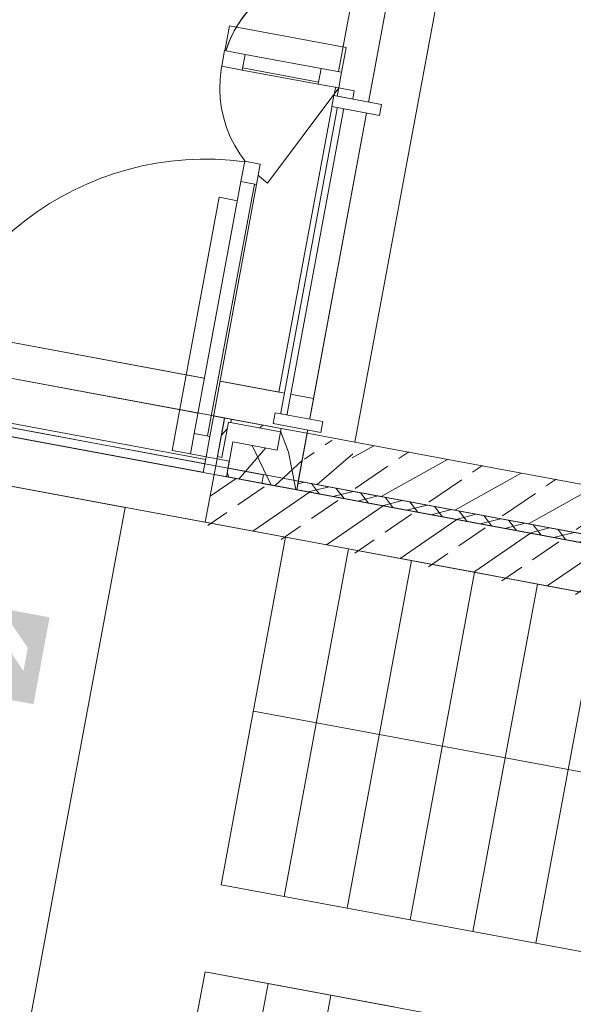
# Model space of a CAD drawing. Header units: metres. Extents: x 0 to 60282398, y -11592309 to 5708004.
# Tile 50 of 136: x 32353348.49 to 32353351, y 5707927.24 to 5707931.69. Entities that reach past the tile are written whole.
import ezdxf

# ---------------------------------------------------------------- set-up
doc = ezdxf.new("R2010")
doc.units = ezdxf.units.M
doc.header["$LTSCALE"] = 0.75
doc.set_wipeout_variables(frame=1)
doc.layers.get('0').update_dxf_attribs({"linetype": 'CONTINUOUS'})
for name, color, linetype, lineweight in [('10417023$0$#9_002_GES I Übersicht Erdgeschoss_1_101_Wand Aussen.A', 7, 'CONTINUOUS', 25), ('10417023$0$#9_002_GES I Übersicht Erdgeschoss_1_102_Wand Innen.A', 7, 'CONTINUOUS', 25), ('10417023$0$#9_002_GES I Übersicht Erdgeschoss_1_113_Türen.A', 7, 'CONTINUOUS', 25), ('10417023$0$#9_002_GES I Übersicht Erdgeschoss_1_115_Außentüren', 7, 'CONTINUOUS', 25), ('10417023$0$#9_002_GES I Übersicht Erdgeschoss_1_201_Aussenwandbekleidung.A', 7, 'CONTINUOUS', 25), ('10417023$0$#9_002_GES I Übersicht Erdgeschoss_1_210_Wärmedämmung', 7, 'CONTINUOUS', 25), ('10417023$0$#9_002_GES I Übersicht Erdgeschoss_1_607b_Brandschutz 1_100', 7, 'CONTINUOUS', 25), ('10417023$0$#9_002_GES I Übersicht Erdgeschoss_1_Neubau_102_Wand Innen.A', 7, 'CONTINUOUS', 25), ('10417023$0$#9_002_GES I Übersicht Erdgeschoss_1_Neubau_104_Decken.A', 7, 'CONTINUOUS', 25), ('10417023$0$#9_002_GES I Übersicht Erdgeschoss_1_Neubau_108_Treppen.A', 7, 'CONTINUOUS', 25), ('10417023$0$#9_002_GES I Übersicht Erdgeschoss_1_Neubau_110_Pfosten-Riegel.A', 7, 'CONTINUOUS', 25), ('10417023$0$#9_002_GES I Übersicht Erdgeschoss_1_Neubau_115_Außentüren', 7, 'CONTINUOUS', 25), ('10417023$0$#9_002_GES I Übersicht Erdgeschoss_1_Neubau_210_Wärmedämmung', 7, 'CONTINUOUS', 25), ('10417023$0$Keine', 7, 'CONTINUOUS', 13)]:
    doc.layers.add(name, color=color, linetype=linetype, lineweight=lineweight)
pattern_1 = [(44.99999999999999, (0, 0), (-0.1697056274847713, 0.1697056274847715), []), (44.99999999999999, (-0.08485281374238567, 0.08485281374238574), (-0.1697056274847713, 0.1697056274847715), [0.18, -0.05999999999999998])]
pattern_2 = [(-119.9999999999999, (0, 0), (-0.129903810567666, 0.07499999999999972), []), (-59.99999999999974, (0, 0), (0.1299038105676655, 0.0750000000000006), [])]
pattern_3 = [(134.9999999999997, (0, 0), (0.1060660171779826, 0.1060660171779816), []), (134.9999999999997, (-0.03535533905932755, -0.0353553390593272), (0.1060660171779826, 0.1060660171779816), [])]

# ---------------------------------------------------------------- blocks, each defined once
blk = doc.blocks.new('10417023$0$#9_MKO_LP5_ARC_GES_UP_00_002_P_G_modell (3D)')
at = {"layer": '10417023$0$#9_002_GES I Übersicht Erdgeschoss_1_101_Wand Aussen.A', "linetype": 'Continuous', "lineweight": 5, "true_color": 0xff0000}
h = blk.add_hatch(dxfattribs=at)
h.set_pattern_fill('#9_DÄMMUNG__HART_1_0001', color=1, style=0, pattern_type=2)
h.set_pattern_definition([(44.99999999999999, (0, 0), (-0.05656854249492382, 0.05656854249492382), []), (135.0000000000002, (0, 0), (0.05656854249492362, 0.056568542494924), [])])
h.paths.add_polyline_path([(-32353496.34409519, -5707790.51957689), (-32353496.34409519, -5707790.559532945), (-32353480.474228, -5707790.559532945), (-32353480.474228, -5707790.51957689)])
at = {"layer": '10417023$0$#9_002_GES I Übersicht Erdgeschoss_1_102_Wand Innen.A', "linetype": 'Continuous', "lineweight": 5, "true_color": 0xff0000}
h = blk.add_hatch(dxfattribs=at)
h.set_pattern_fill('#9_BETON__STAHLBETON_0001', color=1, style=0, pattern_type=2)
h.set_pattern_definition(pattern_1)
h.paths.add_polyline_path([(-32353496.34409519, -5707790.29957686), (-32353496.34409519, -5707790.51957689), (-32353496.12409516, -5707790.51957689), (-32353496.12409516, -5707790.29957686)])
at = {"layer": '10417023$0$#9_002_GES I Übersicht Erdgeschoss_1_210_Wärmedämmung', "linetype": 'Continuous', "lineweight": 5, "true_color": 0xff0000}
h = blk.add_hatch(dxfattribs=at)
h.set_pattern_fill('#9_DÄMMUNG__WEICH_0001', color=1, style=0, pattern_type=2)
h.set_pattern_definition(pattern_2)
h.paths.add_polyline_path([(-32353496.46409519, -5707790.399532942), (-32353496.66822793, -5707790.399532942), (-32353496.66822793, -5707790.559532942), (-32353496.46409519, -5707790.559532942)])
h = blk.add_hatch(dxfattribs=at)
h.set_pattern_fill('#9_DÄMMUNG__WEICH_0001', color=1, style=0, pattern_type=2)
h.set_pattern_definition(pattern_2)
h.paths.add_polyline_path([(-32353496.46409519, -5707790.399532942), (-32353496.46409519, -5707790.55957689), (-32353496.34409519, -5707790.55957689), (-32353496.34409519, -5707790.399532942)])
at = {"layer": '10417023$0$#9_002_GES I Übersicht Erdgeschoss_1_607b_Brandschutz 1_100', "linetype": 'Continuous', "lineweight": 0, "true_color": 0xff0000}
h = blk.add_hatch(color=1, dxfattribs=at)
h.paths.add_polyline_path([(-32353497.73922799, -5707791.33121242), (-32353497.73922799, -5707791.73121242), (-32353497.33922799, -5707791.73121242), (-32353497.33922799, -5707791.33121242)])
h.paths.add_polyline_path([(-32353497.53922799, -5707791.35621242), (-32353497.41125142, -5707791.484855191), (-32353497.41125142, -5707791.59120239), (-32353497.50371438, -5707791.498258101), (-32353497.50371438, -5707791.69926108), (-32353497.57474161, -5707791.69926108), (-32353497.57474161, -5707791.498258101), (-32353497.66720456, -5707791.59120239), (-32353497.66720456, -5707791.484855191)])
at = {"layer": '10417023$0$#9_002_GES I Übersicht Erdgeschoss_1_Neubau_102_Wand Innen.A', "linetype": 'Continuous', "lineweight": 5, "true_color": 0xff0000}
h = blk.add_hatch(dxfattribs=at)
h.set_pattern_fill('#9_BETON__STAHLBETON_0001', color=1, style=0, pattern_type=2)
h.set_pattern_definition(pattern_1)
h.paths.add_polyline_path([(-32353480.474228, -5707790.29957689), (-32353496.12409519, -5707790.29957689), (-32353496.12409519, -5707790.51957689), (-32353480.474228, -5707790.51957689)])
at = {"layer": '10417023$0$#9_002_GES I Übersicht Erdgeschoss_1_101_Wand Aussen.A', "color": 1, "linetype": 'Continuous', "lineweight": 18, "true_color": 0xff0000, "flags": 128}
blk.add_lwpolyline([(-32353496.34409519, -5707790.51957689), (-32353480.474228, -5707790.51957689), (-32353480.474228, -5707790.559532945), (-32353496.34409519, -5707790.559532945)], close=True, dxfattribs=at)
at = {"layer": '10417023$0$#9_002_GES I Übersicht Erdgeschoss_1_102_Wand Innen.A', "color": 1, "linetype": 'Continuous', "lineweight": 13, "true_color": 0xff0000}
for p, q in [((-32353496.34409512, -5707786.179576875), (-32353496.34409512, -5707790.299577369)), ((-32353496.12409486, -5707786.179576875), (-32353496.12409486, -5707790.299577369)), ((-32353496.12409486, -5707790.299577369), (-32353496.34409512, -5707790.299577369))]:
    blk.add_line(p, q, dxfattribs=at)
at = {"layer": '10417023$0$#9_002_GES I Übersicht Erdgeschoss_1_102_Wand Innen.A', "color": 1, "linetype": 'Continuous', "lineweight": 18, "true_color": 0xff0000}
for p, q in [((-32353496.34409519, -5707790.29957686), (-32353496.34409519, -5707790.51957689)), ((-32353496.12409486, -5707790.299577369), (-32353496.34409512, -5707790.299577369))]:
    blk.add_line(p, q, dxfattribs=at)
at = {"layer": '10417023$0$#9_002_GES I Übersicht Erdgeschoss_1_115_Außentüren', "color": 1, "linetype": 'Continuous', "lineweight": 13, "true_color": 0xff0000}
blk.add_arc((-32353496.4889623, -5707788.736243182), 0.5386800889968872, 90, 243.7333615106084, dxfattribs=at)
at = {"layer": '10417023$0$#9_002_GES I Übersicht Erdgeschoss_1_210_Wärmedämmung', "color": 1, "linetype": 'Continuous', "lineweight": 13, "true_color": 0xff0000}
for p, q in [((-32353496.50409519, -5707785.84991685), (-32353496.50409519, -5707790.13957689)), ((-32353496.34409519, -5707790.29957689), (-32353496.34409519, -5707785.84991685)), ((-32353496.50409519, -5707790.13957689), (-32353498.86365668, -5707790.13957689)), ((-32353496.50409519, -5707790.51957689), (-32353496.50409519, -5707790.559532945)), ((-32353496.34409519, -5707790.559532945), (-32353496.34409519, -5707790.51957689)), ((-32353496.50409519, -5707790.559532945), (-32353496.34409519, -5707790.559532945))]:
    blk.add_line(p, q, dxfattribs=at)
at = {"layer": '10417023$0$#9_002_GES I Übersicht Erdgeschoss_1_210_Wärmedämmung', "color": 1, "linetype": 'Continuous', "lineweight": 18, "true_color": 0xff0000}
for p, q in [((-32353496.46409519, -5707790.399532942), (-32353496.66822793, -5707790.399532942)), ((-32353496.66822793, -5707790.399532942), (-32353496.66822793, -5707790.559532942)), ((-32353496.66822793, -5707790.559532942), (-32353496.46409519, -5707790.559532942))]:
    blk.add_line(p, q, dxfattribs=at)
at = {"layer": '10417023$0$#9_002_GES I Übersicht Erdgeschoss_1_Neubau_102_Wand Innen.A', "color": 1, "linetype": 'Continuous', "lineweight": 18, "true_color": 0xff0000}
for p, q in [((-32353493.84409519, -5707790.29957689), (-32353496.12409519, -5707790.29957689)), ((-32353496.12409519, -5707790.51957689), (-32353480.474228, -5707790.51957689)), ((-32353496.72422793, -5707790.779532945), (-32353491.12424844, -5707790.779532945))]:
    blk.add_line(p, q, dxfattribs=at)
at = {"layer": '10417023$0$#9_002_GES I Übersicht Erdgeschoss_1_Neubau_102_Wand Innen.A', "color": 1, "linetype": 'Continuous', "lineweight": 13, "true_color": 0xff0000}
blk.add_line((-32353498.22422725, -5707790.779533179), (-32353496.72422838, -5707790.779533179), dxfattribs=at)
at = {"layer": '10417023$0$#9_002_GES I Übersicht Erdgeschoss_1_Neubau_104_Decken.A', "color": 1, "linetype": 'Continuous', "lineweight": 13, "true_color": 0xff0000, "flags": 128}
for points in [[(-32353499.24365664, -5707781.952985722), (-32353499.24365668, -5707777.242828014), (-32353491.34430819, -5707777.240905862), (-32353491.34429377, -5707777.249004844), (-32353488.711808, -5707777.242914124), (-32353474.36909785, -5707777.203502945), (-32353467.58052395, -5707777.184627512), (-32353458.71420428, -5707777.159975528), (-32353458.7142043, -5707776.82162203), (-32353452.08528951, -5707776.852814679), (-32353452.08528951, -5707777.242828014), (-32353452.08528951, -5707779.426313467), (-32353449.88417032, -5707779.426313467), (-32353449.88417032, -5707779.646313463), (-32353454.47117382, -5707779.646313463), (-32353454.47117382, -5707790.51957689), (-32353496.34426422, -5707790.51957689), (-32353496.34426422, -5707785.84991685), (-32353499.24365677, -5707785.84991685)], [(-32353491.64409519, -5707777.192828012), (-32353499.24365668, -5707777.192828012), (-32353499.24365668, -5707790.51957689), (-32353454.47117381, -5707790.51957689), (-32353454.47117381, -5707779.376313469), (-32353454.47117381, -5707776.841971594), (-32353458.7151397, -5707776.821626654), (-32353458.71420428, -5707777.159982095), (-32353462.62409527, -5707777.170791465), (-32353462.62409527, -5707788.759576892), (-32353491.64409519, -5707788.759576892)], [(-32353502.88381506, -5707792.679515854), (-32353502.88381511, -5707803.129576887), (-32353502.84381653, -5707803.129576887), (-32353502.84381653, -5707809.004576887), (-32353499.08931621, -5707809.004576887), (-32353497.57443247, -5707809.004576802), (-32353497.57443247, -5707810.154576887), (-32353495.52481159, -5707810.154576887), (-32353495.52560609, -5707813.099577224), (-32353472.62422376, -5707813.099576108), (-32353472.62422743, -5707808.219546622), (-32353469.004228, -5707808.219576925), (-32353469.004228, -5707794.11457689), (-32353469.004228, -5707790.779532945), (-32353469.004228, -5707790.559532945), (-32353477.474228, -5707790.559532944), (-32353480.474228, -5707790.559532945), (-32353491.124228, -5707790.559532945), (-32353498.444228, -5707790.559532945), (-32353498.444228, -5707792.679576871)], [(-32353498.22421727, -5707790.559532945), (-32353502.84380439, -5707790.559532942), (-32353502.84380439, -5707813.099576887), (-32353495.47442851, -5707813.099576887), (-32353495.47442851, -5707809.05457689), (-32353482.84109309, -5707809.05457689), (-32353482.84357996, -5707813.099573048), (-32353472.62421726, -5707813.099573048), (-32353472.62421726, -5707811.259577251), (-32353472.62421726, -5707806.979589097), (-32353469.00380439, -5707806.979589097), (-32353469.00380439, -5707790.559532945)], [(-32353496.6442301, -5707795.47957689), (-32353498.224228, -5707795.47957689), (-32353498.224228, -5707792.51957689), (-32353498.224228, -5707790.779532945), (-32353491.124228, -5707790.779532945), (-32353491.124228, -5707794.37957689), (-32353496.6442301, -5707794.37957689)], [(-32353498.224228, -5707795.479576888), (-32353496.64423007, -5707795.479576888), (-32353496.64423007, -5707794.379576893), (-32353497.0942002, -5707794.379576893), (-32353497.0942002, -5707792.779576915), (-32353497.0942002, -5707792.379489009), (-32353497.0942002, -5707790.779532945), (-32353498.224228, -5707790.779532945)], [(-32353498.22421727, -5707792.77957689), (-32353498.22421727, -5707790.779532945), (-32353491.1242156, -5707790.779532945), (-32353491.12420795, -5707794.379576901), (-32353496.64421937, -5707794.37957689), (-32353496.64421937, -5707795.27957689), (-32353498.22421727, -5707795.27957689)]]:
    blk.add_lwpolyline(points, close=True, dxfattribs=at)
at = {"layer": '10417023$0$#9_002_GES I Übersicht Erdgeschoss_1_Neubau_108_Treppen.A', "color": 1, "linetype": 'Continuous', "lineweight": 13, "true_color": 0xff0000}
for p, q in [((-32353496.35415865, -5707790.779576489), (-32353496.35415865, -5707792.379576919)), ((-32353496.06415831, -5707790.779576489), (-32353496.35415865, -5707790.779576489)), ((-32353496.06415831, -5707792.379576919), (-32353496.06415831, -5707790.779576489)), ((-32353496.06415831, -5707790.779576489), (-32353496.06415831, -5707792.379576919)), ((-32353495.77415797, -5707790.779576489), (-32353496.06415831, -5707790.779576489)), ((-32353495.77415797, -5707792.379576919), (-32353495.77415797, -5707790.779576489)), ((-32353495.77415797, -5707790.779576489), (-32353495.77415797, -5707792.379576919)), ((-32353495.48415763, -5707790.779576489), (-32353495.77415797, -5707790.779576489)), ((-32353495.48415763, -5707792.379576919), (-32353495.48415763, -5707790.779576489)), ((-32353495.48415763, -5707790.779576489), (-32353495.48415763, -5707792.379576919)), ((-32353495.19415874, -5707790.779576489), (-32353495.48415763, -5707790.779576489)), ((-32353495.19415874, -5707792.379576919), (-32353495.19415874, -5707790.779576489)), ((-32353495.19415874, -5707790.779576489), (-32353495.19415874, -5707792.379576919)), ((-32353494.9041584, -5707790.779576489), (-32353495.19415874, -5707790.779576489)), ((-32353494.9041584, -5707792.379576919), (-32353494.9041584, -5707790.779576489)), ((-32353494.9041584, -5707790.779576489), (-32353494.9041584, -5707792.379576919)), ((-32353496.35415865, -5707791.579575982), (-32353496.06415831, -5707791.579575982)), ((-32353496.06415831, -5707791.579575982), (-32353494.3240278, -5707791.579575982)), ((-32353496.35415865, -5707792.379576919), (-32353496.06415831, -5707792.379576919)), ((-32353496.06415831, -5707792.379576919), (-32353495.77415797, -5707792.379576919)), ((-32353495.77415797, -5707792.379576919), (-32353495.48415763, -5707792.379576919)), ((-32353495.48415763, -5707792.379576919), (-32353495.19415874, -5707792.379576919)), ((-32353495.19415874, -5707792.379576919), (-32353494.9041584, -5707792.379576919)), ((-32353494.9041584, -5707792.379576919), (-32353494.61415806, -5707792.379576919)), ((-32353493.1641578, -5707792.779664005), (-32353496.35424238, -5707792.779664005)), ((-32353496.35424238, -5707792.779664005), (-32353496.35424238, -5707794.379664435)), ((-32353496.06411501, -5707792.779575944), (-32353496.35411534, -5707792.779575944)), ((-32353496.35411534, -5707792.779575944), (-32353496.35411534, -5707794.379576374)), ((-32353495.77411466, -5707792.779575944), (-32353496.06411501, -5707792.779575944)), ((-32353496.06411501, -5707792.779575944), (-32353496.06411501, -5707794.379576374)), ((-32353496.06411501, -5707794.379576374), (-32353496.06411501, -5707792.779575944)), ((-32353495.48411433, -5707792.779575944), (-32353495.77411466, -5707792.779575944)), ((-32353495.77411466, -5707792.779575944), (-32353495.77411466, -5707794.379576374)), ((-32353495.77411466, -5707794.379576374), (-32353495.77411466, -5707792.779575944))]:
    blk.add_line(p, q, dxfattribs=at)
at = {"layer": '10417023$0$#9_002_GES I Übersicht Erdgeschoss_1_Neubau_210_Wärmedämmung', "color": 1, "linetype": 'Continuous', "lineweight": 18, "true_color": 0xff0000}
for p, q in [((-32353496.34409512, -5707790.559576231), (-32353496.34409512, -5707790.399532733)), ((-32353496.46409519, -5707790.55957689), (-32353496.34409519, -5707790.55957689))]:
    blk.add_line(p, q, dxfattribs=at)
at = {"layer": '10417023$0$#9_002_GES I Übersicht Erdgeschoss_1_Neubau_210_Wärmedämmung', "color": 1, "linetype": 'Continuous', "lineweight": 13, "true_color": 0xff0000, "flags": 128}
blk.add_lwpolyline([(-32353498.86365668, -5707790.13957689), (-32353496.34409519, -5707790.13957689), (-32353496.34409519, -5707785.84991685), (-32353498.86365668, -5707785.84991685)], close=True, dxfattribs=at)
at = {"color": 1, "linetype": 'Continuous', "lineweight": 5, "true_color": 0xff0000}
for points, layer in [([(-32353496.724228, -5707790.29957689), (-32353498.224228, -5707790.29957689), (-32353498.224228, -5707790.49957689), (-32353496.724228, -5707790.49957689)], '10417023$0$#9_002_GES I Übersicht Erdgeschoss_1_201_Aussenwandbekleidung.A'), ([(-32353496.583095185, -5707788.664868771), (-32353496.934047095, -5707788.664868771), (-32353496.934047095, -5707788.736868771), (-32353496.583095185, -5707788.736868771)], '10417023$0$#9_002_GES I Übersicht Erdgeschoss_1_Neubau_115_Außentüren'), ([(-32353496.47909519, -5707788.804868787), (-32353496.47909519, -5707790.254576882), (-32353496.449095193, -5707790.254576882), (-32353496.449095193, -5707788.804868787)], '10417023$0$#9_002_GES I Übersicht Erdgeschoss_1_Neubau_115_Außentüren')]:
    blk.add_wipeout(points, dxfattribs=at).dxf.layer = layer
at = {"layer": '10417023$0$#9_002_GES I Übersicht Erdgeschoss_1_113_Türen.A', "color": 1, "linetype": 'Continuous', "lineweight": 13, "true_color": 0xff0000}
blk.add_line((-32353496.93172393, -5707789.32190335), (-32353496.93172393, -5707790.487263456), dxfattribs=at)
at = {"layer": '10417023$0$#9_002_GES I Übersicht Erdgeschoss_1_201_Aussenwandbekleidung.A', "color": 1, "linetype": 'Continuous', "lineweight": 13, "true_color": 0xff0000}
for p, q in [((-32353496.724228, -5707790.29957689), (-32353498.224228, -5707790.29957689)), ((-32353496.724228, -5707790.29957689), (-32353496.724228, -5707790.49957689)), ((-32353498.224228, -5707790.49957689), (-32353496.724228, -5707790.49957689))]:
    blk.add_line(p, q, dxfattribs=at)
at = {"layer": '10417023$0$#9_002_GES I Übersicht Erdgeschoss_1_210_Wärmedämmung', "color": 1, "linetype": 'Continuous', "lineweight": 13, "true_color": 0xff0000}
blk.add_line((-32353498.86365668, -5707790.29957689), (-32353496.50409519, -5707790.29957689), dxfattribs=at)
at = {"layer": '10417023$0$#9_002_GES I Übersicht Erdgeschoss_1_Neubau_115_Außentüren', "color": 1, "linetype": 'Continuous', "lineweight": 13, "true_color": 0xff0000}
for p, q in [((-32353496.58309497, -5707788.664869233), (-32353496.93404673, -5707788.664869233)), ((-32353496.58309497, -5707788.726868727), (-32353496.93404673, -5707788.726868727)), ((-32353496.58309497, -5707788.73686874), (-32353496.93404673, -5707788.73686874))]:
    blk.add_line(p, q, dxfattribs=at)
at = {"layer": '10417023$0$#9_002_GES I Übersicht Erdgeschoss_1_Neubau_115_Außentüren', "color": 1, "linetype": 'Continuous', "lineweight": 13, "true_color": 0xff0000, "flags": 128}
for points in [[(-32353496.58309519, -5707788.66486877), (-32353496.9340471, -5707788.66486877), (-32353496.9340471, -5707788.73686877), (-32353496.58309519, -5707788.73686877)], [(-32353496.47909519, -5707788.804868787), (-32353496.44909519, -5707788.804868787), (-32353496.44909519, -5707790.254576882), (-32353496.47909519, -5707790.254576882)]]:
    blk.add_lwpolyline(points, close=True, dxfattribs=at)
at = {"layer": '10417023$0$#9_002_GES I Übersicht Erdgeschoss_1_Neubau_115_Außentüren', "color": 1, "linetype": 'Continuous', "lineweight": 13, "true_color": 0xff0000}
blk.add_arc((-32353496.48909519, -5707788.736868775), 0.5389519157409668, 90, 179.9999998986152, dxfattribs=at)
at = {"color": 1, "linetype": 'Continuous', "lineweight": 5, "true_color": 0xff0000}
for points, layer in [([(-32353496.84722794, -5707790.393532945), (-32353496.775227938, -5707790.393532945), (-32353496.775227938, -5707789.234532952), (-32353496.84722794, -5707789.234532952)], '10417023$0$#9_002_GES I Übersicht Erdgeschoss_1_Neubau_110_Pfosten-Riegel.A'), ([(-32353496.934047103, -5707788.66486877), (-32353497.0280471, -5707788.66486877), (-32353497.0280471, -5707788.73686877), (-32353496.934047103, -5707788.73686877)], '10417023$0$#9_002_GES I Übersicht Erdgeschoss_1_Neubau_115_Außentüren'), ([(-32353496.48909519, -5707788.66486877), (-32353496.583095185, -5707788.66486877), (-32353496.583095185, -5707788.73686877), (-32353496.48909519, -5707788.73686877)], '10417023$0$#9_002_GES I Übersicht Erdgeschoss_1_Neubau_115_Außentüren'), ([(-32353496.50409519, -5707790.284576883), (-32353496.28409519, -5707790.284576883), (-32353496.28409519, -5707790.234576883), (-32353496.50409519, -5707790.234576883)], '10417023$0$#9_002_GES I Übersicht Erdgeschoss_1_Neubau_115_Außentüren')]:
    blk.add_wipeout(points, dxfattribs=at).dxf.layer = layer
at = {"layer": '10417023$0$#9_002_GES I Übersicht Erdgeschoss_1_Neubau_210_Wärmedämmung', "linetype": 'Continuous', "lineweight": 5, "true_color": 0xff0000}
h = blk.add_hatch(dxfattribs=at)
h.set_pattern_fill('#9_DÄMMUNG__WEICH_0001', color=1, style=0, pattern_type=2)
h.set_pattern_definition(pattern_2)
h.paths.add_polyline_path([(-32353496.34409519, -5707790.399532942), (-32353496.34409519, -5707790.29957689), (-32353496.46409519, -5707790.29957689), (-32353496.46409519, -5707790.399532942)])
at = {"layer": '10417023$0$#9_002_GES I Übersicht Erdgeschoss_1_113_Türen.A', "color": 1, "linetype": 'Continuous', "lineweight": 13, "true_color": 0xff0000}
blk.add_line((-32353496.8459551, -5707789.32190335), (-32353496.93172393, -5707789.32190335), dxfattribs=at)
at = {"layer": '10417023$0$#9_002_GES I Übersicht Erdgeschoss_1_115_Außentüren', "color": 1, "linetype": 'Continuous', "lineweight": 13, "true_color": 0xff0000, "flags": 128}
blk.add_lwpolyline([(-32353497.0264944, -5707788.665002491), (-32353497.0264944, -5707788.550533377), (-32353496.48914589, -5707788.550533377), (-32353496.48914589, -5707788.665002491)], dxfattribs=at)
at = {"layer": '10417023$0$#9_002_GES I Übersicht Erdgeschoss_1_Neubau_110_Pfosten-Riegel.A', "color": 1, "linetype": 'Continuous', "lineweight": 13, "true_color": 0xff0000}
for p, q in [((-32353496.84722838, -5707790.393533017), (-32353496.84722838, -5707789.234533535)), ((-32353496.78522744, -5707790.393533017), (-32353496.78522744, -5707789.234533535)), ((-32353496.77522743, -5707790.393533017), (-32353496.77522743, -5707789.234533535))]:
    blk.add_line(p, q, dxfattribs=at)
at = {"layer": '10417023$0$#9_002_GES I Übersicht Erdgeschoss_1_Neubau_110_Pfosten-Riegel.A', "color": 1, "linetype": 'Continuous', "lineweight": 13, "true_color": 0xff0000, "flags": 128}
blk.add_lwpolyline([(-32353496.84722794, -5707790.393532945), (-32353496.84722794, -5707789.234532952), (-32353496.77522794, -5707789.234532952), (-32353496.77522794, -5707790.393532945)], close=True, dxfattribs=at)
at = {"layer": '10417023$0$#9_002_GES I Übersicht Erdgeschoss_1_Neubau_110_Pfosten-Riegel.A', "color": 1, "linetype": 'Continuous', "lineweight": 13, "true_color": 0xff0000}
blk.add_arc((-32353496.77522794, -5707790.487532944), 1.346999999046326, 90, 180, dxfattribs=at)
at = {"layer": '10417023$0$#9_002_GES I Übersicht Erdgeschoss_1_Neubau_115_Außentüren', "color": 1, "linetype": 'Continuous', "lineweight": 13, "true_color": 0xff0000, "flags": 128}
for points in [[(-32353496.9340471, -5707788.66486877), (-32353497.0280471, -5707788.66486877), (-32353497.0280471, -5707788.73686877), (-32353496.9340471, -5707788.73686877)], [(-32353496.48909519, -5707788.66486877), (-32353496.58309519, -5707788.66486877), (-32353496.58309519, -5707788.73686877), (-32353496.48909519, -5707788.73686877)], [(-32353496.50409519, -5707790.284576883), (-32353496.50409519, -5707790.234576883), (-32353496.28409519, -5707790.234576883), (-32353496.28409519, -5707790.284576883)]]:
    blk.add_lwpolyline(points, close=True, dxfattribs=at)
at = {"layer": '10417023$0$#9_002_GES I Übersicht Erdgeschoss_1_Neubau_210_Wärmedämmung', "color": 1, "linetype": 'Continuous', "lineweight": 18, "true_color": 0xff0000}
for p, q in [((-32353496.46409519, -5707790.29957689), (-32353496.46409519, -5707790.399532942)), ((-32353496.34409519, -5707790.29957689), (-32353496.46409519, -5707790.29957689)), ((-32353496.34409519, -5707790.55957689), (-32353496.34409519, -5707790.29957689))]:
    blk.add_line(p, q, dxfattribs=at)
at = {"color": 1, "linetype": 'Continuous', "lineweight": 5, "true_color": 0xff0000}
for points, layer in [([(-32353496.70422794, -5707790.31457689), (-32353496.464095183, -5707790.31457689), (-32353496.464095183, -5707790.29957689), (-32353496.70422794, -5707790.29957689)], '10417023$0$#9_002_GES I Übersicht Erdgeschoss_1_201_Aussenwandbekleidung.A'), ([(-32353496.84722794, -5707789.234532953), (-32353496.77522794, -5707789.234532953), (-32353496.77522794, -5707789.140532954), (-32353496.84722794, -5707789.140532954)], '10417023$0$#9_002_GES I Übersicht Erdgeschoss_1_Neubau_110_Pfosten-Riegel.A'), ([(-32353496.84722794, -5707790.4875329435), (-32353496.77522794, -5707790.4875329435), (-32353496.77522794, -5707790.393532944), (-32353496.84722794, -5707790.393532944)], '10417023$0$#9_002_GES I Übersicht Erdgeschoss_1_Neubau_110_Pfosten-Riegel.A'), ([(-32353496.48909519, -5707788.77486877), (-32353496.41709519, -5707788.77486877), (-32353496.41709519, -5707788.736868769), (-32353496.48909519, -5707788.736868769)], '10417023$0$#9_002_GES I Übersicht Erdgeschoss_1_Neubau_115_Außentüren')]:
    blk.add_wipeout(points, dxfattribs=at).dxf.layer = layer
at = {"layer": '10417023$0$#9_002_GES I Übersicht Erdgeschoss_1_113_Türen.A', "color": 1, "linetype": 'Continuous', "lineweight": 13, "true_color": 0xff0000}
blk.add_line((-32353496.8459551, -5707790.487263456), (-32353496.93172393, -5707790.487263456), dxfattribs=at)
at = {"layer": '10417023$0$#9_002_GES I Übersicht Erdgeschoss_1_201_Aussenwandbekleidung.A', "color": 1, "linetype": 'Continuous', "lineweight": 13, "true_color": 0xff0000}
for p, q in [((-32353496.46409519, -5707790.29957689), (-32353496.70422794, -5707790.29957689)), ((-32353496.70422794, -5707790.31457689), (-32353496.46409519, -5707790.31457689)), ((-32353496.46409519, -5707790.31457689), (-32353496.46409519, -5707790.29957689))]:
    blk.add_line(p, q, dxfattribs=at)
at = {"layer": '10417023$0$#9_002_GES I Übersicht Erdgeschoss_1_201_Aussenwandbekleidung.A', "color": 1, "linetype": 'Continuous', "lineweight": 18, "true_color": 0xff0000}
blk.add_line((-32353496.46409519, -5707790.31457689), (-32353496.46409519, -5707790.29957689), dxfattribs=at)
at = {"layer": '10417023$0$#9_002_GES I Übersicht Erdgeschoss_1_Neubau_110_Pfosten-Riegel.A', "color": 1, "linetype": 'Continuous', "lineweight": 13, "true_color": 0xff0000, "flags": 128}
for points in [[(-32353496.84722794, -5707789.234532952), (-32353496.84722794, -5707789.140532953), (-32353496.77522794, -5707789.140532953), (-32353496.77522794, -5707789.234532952)], [(-32353496.84722794, -5707790.487532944), (-32353496.84722794, -5707790.393532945), (-32353496.77522794, -5707790.393532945), (-32353496.77522794, -5707790.487532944)]]:
    blk.add_lwpolyline(points, close=True, dxfattribs=at)
at = {"layer": '10417023$0$#9_002_GES I Übersicht Erdgeschoss_1_Neubau_115_Außentüren', "color": 1, "linetype": 'Continuous', "lineweight": 13, "true_color": 0xff0000, "flags": 128}
blk.add_lwpolyline([(-32353496.48909519, -5707788.77486877), (-32353496.48909519, -5707788.73686877), (-32353496.41709519, -5707788.73686877), (-32353496.41709519, -5707788.77486877)], close=True, dxfattribs=at)
at = {"color": 1, "linetype": 'Continuous', "lineweight": 5, "true_color": 0xff0000}
for points, layer in [([(-32353496.70422793, -5707790.299576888), (-32353496.72422793, -5707790.299576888), (-32353496.70422793, -5707790.314576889)], '10417023$0$#9_002_GES I Übersicht Erdgeschoss_1_201_Aussenwandbekleidung.A'), ([(-32353496.724227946, -5707790.559532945), (-32353496.724227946, -5707790.487532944), (-32353496.77522794, -5707790.487532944), (-32353496.77522794, -5707790.559532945)], '10417023$0$#9_002_GES I Übersicht Erdgeschoss_1_Neubau_110_Pfosten-Riegel.A'), ([(-32353496.50409519, -5707788.824868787), (-32353496.28409519, -5707788.824868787), (-32353496.28409519, -5707788.774868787), (-32353496.50409519, -5707788.774868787)], '10417023$0$#9_002_GES I Übersicht Erdgeschoss_1_Neubau_115_Außentüren')]:
    blk.add_wipeout(points, dxfattribs=at).dxf.layer = layer
at = {"layer": '10417023$0$#9_002_GES I Übersicht Erdgeschoss_1_115_Außentüren', "color": 1, "linetype": 'Continuous', "lineweight": 13, "true_color": 0xff0000}
blk.add_line((-32353496.4889623, -5707788.736243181), (-32353496.7273547, -5707789.219301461), dxfattribs=at)
at = {"layer": '10417023$0$#9_002_GES I Übersicht Erdgeschoss_1_Neubau_110_Pfosten-Riegel.A', "color": 1, "linetype": 'Continuous', "lineweight": 13, "true_color": 0xff0000, "flags": 128}
blk.add_lwpolyline([(-32353496.72422794, -5707790.559532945), (-32353496.77522794, -5707790.559532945), (-32353496.77522794, -5707790.487532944), (-32353496.72422794, -5707790.487532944)], close=True, dxfattribs=at)
at = {"layer": '10417023$0$#9_002_GES I Übersicht Erdgeschoss_1_Neubau_115_Außentüren', "color": 1, "linetype": 'Continuous', "lineweight": 13, "true_color": 0xff0000, "flags": 128}
blk.add_lwpolyline([(-32353496.50409519, -5707788.824868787), (-32353496.50409519, -5707788.774868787), (-32353496.28409519, -5707788.774868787), (-32353496.28409519, -5707788.824868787)], close=True, dxfattribs=at)
at = {"color": 1, "linetype": 'Continuous', "lineweight": 5, "true_color": 0xff0000}
blk.add_wipeout([(-32353496.66822794, -5707790.487532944), (-32353496.724227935, -5707790.487532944), (-32353496.724227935, -5707790.559532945), (-32353496.66822794, -5707790.559532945)], dxfattribs=at).dxf.layer = '10417023$0$#9_002_GES I Übersicht Erdgeschoss_1_Neubau_110_Pfosten-Riegel.A'
at = {"layer": '10417023$0$#9_002_GES I Übersicht Erdgeschoss_1_Neubau_102_Wand Innen.A', "linetype": 'Continuous', "lineweight": 5, "true_color": 0xff0000}
h = blk.add_hatch(dxfattribs=at)
h.set_pattern_fill('#9_BETON__STAHLBETON_0001', color=1, style=0, pattern_type=2)
h.set_pattern_definition(pattern_1)
h.paths.add_polyline_path([(-32353480.474228, -5707790.559532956), (-32353496.72422805, -5707790.559532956), (-32353496.72422805, -5707790.779532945), (-32353480.474228, -5707790.779532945)])
at = {"layer": '10417023$0$#9_002_GES I Übersicht Erdgeschoss_1_101_Wand Aussen.A', "color": 1, "linetype": 'Continuous', "lineweight": 13, "true_color": 0xff0000}
blk.add_line((-32353499.24365668, -5707790.51957689), (-32353496.50409519, -5707790.51957689), dxfattribs=at)
at = {"layer": '10417023$0$#9_002_GES I Übersicht Erdgeschoss_1_Neubau_102_Wand Innen.A', "color": 1, "linetype": 'Continuous', "lineweight": 13, "true_color": 0xff0000}
for p in [(-32353498.22422725, -5707790.559532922), (-32353496.72422838, -5707790.779533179)]:
    blk.add_line(p, (-32353496.72422838, -5707790.559532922), dxfattribs=at)
at = {"layer": '10417023$0$#9_002_GES I Übersicht Erdgeschoss_1_Neubau_102_Wand Innen.A', "color": 1, "linetype": 'Continuous', "lineweight": 18, "true_color": 0xff0000}
for p, q in [((-32353496.72422838, -5707790.779533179), (-32353496.72422838, -5707790.559532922)), ((-32353480.474228, -5707790.559532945), (-32353496.72422793, -5707790.559532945))]:
    blk.add_line(p, q, dxfattribs=at)
at = {"layer": '10417023$0$#9_002_GES I Übersicht Erdgeschoss_1_Neubau_110_Pfosten-Riegel.A', "color": 1, "linetype": 'Continuous', "lineweight": 13, "true_color": 0xff0000, "flags": 128}
blk.add_lwpolyline([(-32353496.66822794, -5707790.487532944), (-32353496.72422794, -5707790.487532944), (-32353496.72422794, -5707790.559532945), (-32353496.66822794, -5707790.559532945)], close=True, dxfattribs=at)
at = {"color": 1, "linetype": 'Continuous', "lineweight": 5, "true_color": 0xff0000}
blk.add_wipeout([(-32353496.724227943, -5707790.31457689), (-32353496.724227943, -5707790.477086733), (-32353496.704227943, -5707790.477086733), (-32353496.704227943, -5707790.31457689)], dxfattribs=at).dxf.layer = '10417023$0$#9_002_GES I Übersicht Erdgeschoss_1_201_Aussenwandbekleidung.A'
at = {"layer": '10417023$0$#9_002_GES I Übersicht Erdgeschoss_1_201_Aussenwandbekleidung.A', "color": 1, "linetype": 'Continuous', "lineweight": 13, "true_color": 0xff0000}
blk.add_line((-32353496.70422794, -5707790.477086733), (-32353496.72422794, -5707790.477086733), dxfattribs=at)
at = {"layer": '10417023$0$#9_002_GES I Übersicht Erdgeschoss_1_201_Aussenwandbekleidung.A', "color": 1, "linetype": 'Continuous', "lineweight": 18, "true_color": 0xff0000}
blk.add_line((-32353496.70422794, -5707790.477086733), (-32353496.72422794, -5707790.477086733), dxfattribs=at)
at = {"color": 1, "linetype": 'Continuous', "lineweight": 5, "true_color": 0xff0000}
blk.add_wipeout([(-32353496.72422793, -5707790.299576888), (-32353496.72422793, -5707790.314576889), (-32353496.70422793, -5707790.314576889)], dxfattribs=at).dxf.layer = '10417023$0$#9_002_GES I Übersicht Erdgeschoss_1_201_Aussenwandbekleidung.A'
at = {"layer": '10417023$0$#9_002_GES I Übersicht Erdgeschoss_1_201_Aussenwandbekleidung.A', "linetype": 'Continuous', "lineweight": 5}
h = blk.add_hatch(dxfattribs=at)
h.set_pattern_fill('#9_METALL__STAHL_0001', style=0, pattern_type=2)
h.set_pattern_definition(pattern_3)
h.paths.add_polyline_path([(-32353496.70422794, -5707790.29957689), (-32353496.72422794, -5707790.29957689), (-32353496.70422794, -5707790.31457689)])
h = blk.add_hatch(dxfattribs=at)
h.set_pattern_fill('#9_METALL__STAHL_0001', style=0, pattern_type=2)
h.set_pattern_definition(pattern_3)
h.paths.add_polyline_path([(-32353496.72422794, -5707790.29957689), (-32353496.72422794, -5707790.31457689), (-32353496.70422794, -5707790.31457689)])
at = {"layer": '10417023$0$#9_002_GES I Übersicht Erdgeschoss_1_201_Aussenwandbekleidung.A', "linetype": 'Continuous', "lineweight": 5, "true_color": 0xff0000}
h = blk.add_hatch(dxfattribs=at)
h.set_pattern_fill('#9_METALL__STAHL_0001', color=1, style=0, pattern_type=2)
h.set_pattern_definition(pattern_3)
h.paths.add_polyline_path([(-32353496.72422794, -5707790.31457689), (-32353496.72422794, -5707790.477086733), (-32353496.70422794, -5707790.477086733), (-32353496.70422794, -5707790.31457689)])
h = blk.add_hatch(dxfattribs=at)
h.set_pattern_fill('#9_METALL__STAHL_0001', color=1, style=0, pattern_type=2)
h.set_pattern_definition(pattern_3)
h.paths.add_polyline_path([(-32353496.70422794, -5707790.31457689), (-32353496.46409519, -5707790.31457689), (-32353496.46409519, -5707790.29957689), (-32353496.70422794, -5707790.29957689)])
at = {"layer": '10417023$0$#9_002_GES I Übersicht Erdgeschoss_1_101_Wand Aussen.A', "color": 1, "linetype": 'Continuous', "lineweight": 13, "true_color": 0xff0000}
blk.add_line((-32353496.50409519, -5707790.29957689), (-32353499.02365668, -5707790.29957689), dxfattribs=at)
at = {"layer": '10417023$0$#9_002_GES I Übersicht Erdgeschoss_1_201_Aussenwandbekleidung.A', "color": 1, "linetype": 'Continuous', "lineweight": 13, "true_color": 0xff0000}
for p, q in [((-32353496.72422794, -5707790.29957689), (-32353496.70422794, -5707790.29957689)), ((-32353496.72422794, -5707790.29957689), (-32353496.72422794, -5707790.477086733)), ((-32353496.70422794, -5707790.477086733), (-32353496.70422794, -5707790.31457689))]:
    blk.add_line(p, q, dxfattribs=at)
at = {"layer": '10417023$0$#9_002_GES I Übersicht Erdgeschoss_1_201_Aussenwandbekleidung.A', "color": 1, "linetype": 'Continuous', "lineweight": 18, "true_color": 0xff0000}
for p, q in [((-32353496.72422794, -5707790.29957689), (-32353496.70422794, -5707790.29957689)), ((-32353496.72422794, -5707790.29957689), (-32353496.72422794, -5707790.477086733)), ((-32353496.46409519, -5707790.29957689), (-32353496.70422794, -5707790.29957689)), ((-32353496.70422794, -5707790.31457689), (-32353496.46409519, -5707790.31457689)), ((-32353496.70422794, -5707790.477086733), (-32353496.70422794, -5707790.31457689))]:
    blk.add_line(p, q, dxfattribs=at)
blk = doc.blocks.new('10417023$0$2_MKO_LP5_LAN_GES_UP_00_002_V_A (3D)')
at = {"layer": '10417023$0$Keine'}
blk.add_blockref('10417023$0$#9_MKO_LP5_ARC_GES_UP_00_002_P_G_modell (3D)', (0, 0), dxfattribs=at)
blk = doc.blocks.new('10417023')
at = {"layer": '10417023$0$Keine', "rotation": 349.4819372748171}
blk.add_blockref('10417023$0$2_MKO_LP5_LAN_GES_UP_00_002_V_A (3D)', (65205154.93137175, 5413829.557758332), dxfattribs=at)

msp = doc.modelspace()

# ---------------------------------------------------------------- block references
msp.add_blockref('10417023', (0, 0))

doc.saveas('drawing.dxf')
